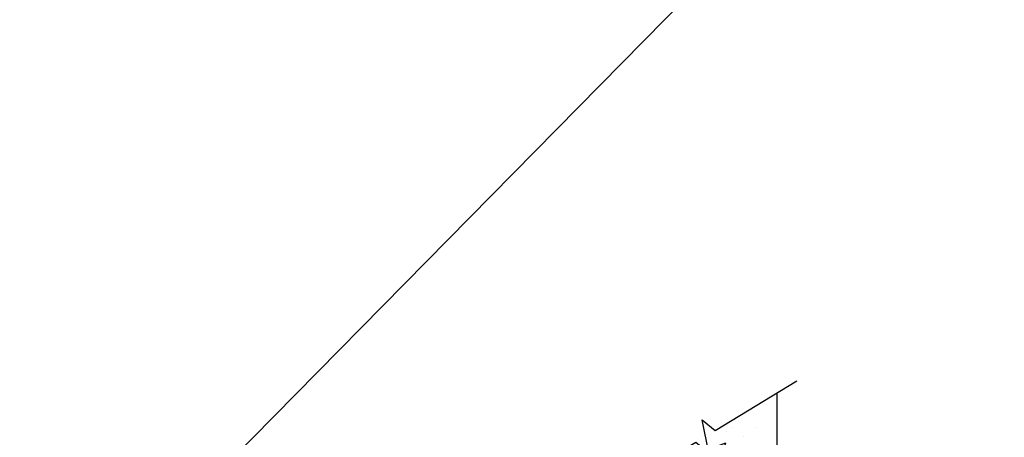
# Model space of a CAD drawing. Header units: inches. Extents: x 19734 to 55197, y -1945 to 10268.
# Tile 43 of 53: x 49460 to 49970, y 617 to 833. Entities that reach past the tile are written whole.
import ezdxf

# ---------------------------------------------------------------- set-up
doc = ezdxf.new("R2010")
doc.units = ezdxf.units.IN
doc.header["$MEASUREMENT"] = 0
doc.layers.add('G-ANNO-NOTE', color=7, linetype='Continuous', lineweight=35)
doc.layers.add('G-ANNO-SYMB', color=7, linetype='Continuous', lineweight=30)

msp = doc.modelspace()

# ---------------------------------------------------------------- hatches: boundary and pattern name
at = {"layer": 'G-ANNO-SYMB'}
h = msp.add_hatch(dxfattribs=at)
h.set_pattern_fill('AR-CONC', color=256, scale=5.93125)
h.set_pattern_definition([(50, (81503.688, -17658.58), (42.542495, -3.721986), [4.44844, -48.932813]), (355, (81503.688, -17658.58), (-8.22969, 44.614396), [3.55875, -39.14625]), (100.45144, (81507.233, -17658.89), (34.312806, 40.89241), [3.78059, -41.58649]), (46.1842, (81503.69, -17646.717), (63.30075, -9.81736), [6.67266, -73.39922]), (96.63564, (81508.96, -17647.535), (55.43714, 57.77741), [5.67089, -62.37977]), (351.18416, (81503.69, -17646.717), (55.43714, 57.77741), [5.33813, -58.71938]), (21, (81509.62, -17649.682), (35.40405, -23.880333), [4.44844, -48.932813]), (326, (81509.62, -17649.682), (14.43164, 43.01046), [3.55875, -39.14625]), (71.45144, (81512.57, -17651.672), (49.83569, 19.13013), [3.78059, -41.58649]), (37.5, (81503.688, -17658.579), (0.7212314, 19.744767), [0, -38.67175, 0, -39.739375, 0, -39.294531]), (7.5, (81503.688, -17658.58), (15.603312, 23.393545), [0, -22.657375, 0, -37.782063, 0, -14.976406]), (327.5, (81490.461, -17658.579), (31.662343, -1.337786), [0, -14.828125, 0, -46.26375, 0, -61.388438]), (317.5, (81484.53, -17658.58), (34.59023, 5.937477), [0, -19.276563, 0, -30.723875, 0, -43.594688])])
h.paths.add_polyline_path([(49851.81565, 534.11468), (49851.81565, 639.90864), (49819.97602, 620.52921), (49813.20641, 625.94743), (49816.61252, 608.9434), (49809.84292, 614.36162), (49804.36565, 611.02784), (49804.36565, 486.66468), (49929.34236, 486.66468), (49926.55396, 491.24592), (49931.97217, 498.01552), (49914.96815, 494.60941), (49920.38637, 501.37902), (49900.46155, 534.11468)])

# ---------------------------------------------------------------- linework, layer by layer
at = {"layer": 'G-ANNO-NOTE'}
msp.add_line((50533.10835, 1584.73732), (47858.89296, -1132.85245), dxfattribs=at)
at = {"layer": 'G-ANNO-SYMB'}
msp.add_line((49851.81565, 639.90864), (49851.81565, 534.11468), dxfattribs=at)
msp.add_lwpolyline([(49763.66022, 586.25217), (49809.84292, 614.36162), (49816.61252, 608.9434), (49813.20641, 625.94743), (49819.97602, 620.52921), (49862.17046, 646.21118)], dxfattribs=at)

doc.saveas('drawing.dxf')
